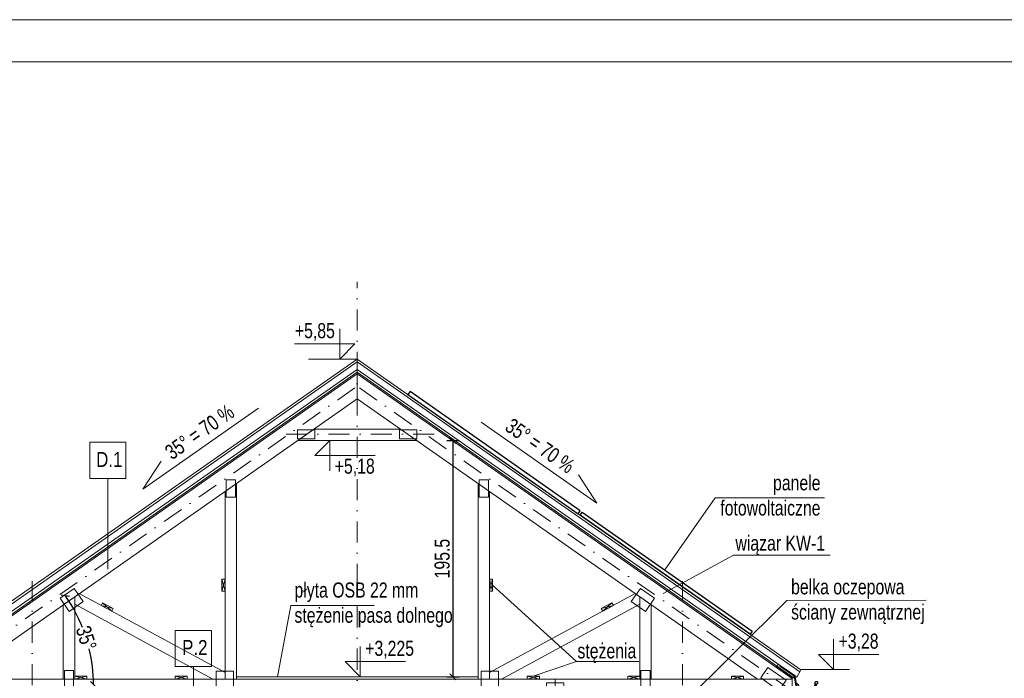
# Model space of a CAD drawing. Header units: inches. Extents: x 53031 to 98566, y -51777 to -15616.
# Tile 44 of 45: x 56049 to 56864, y -16848 to -16302. Entities that reach past the tile are written whole.
import ezdxf
from ezdxf.enums import TextEntityAlignment as Align

# ---------------------------------------------------------------- set-up
doc = ezdxf.new("R2010")
doc.units = ezdxf.units.IN
doc.header["$MEASUREMENT"] = 0
doc.linetypes.add('DASHDOT', pattern=[1, 0.5, -0.25, 0, -0.25])
doc.linetypes.add('DASHED', pattern=[0.75, 0.5, -0.25])
doc.layers.get('0').update_dxf_attribs({"lineweight": 0})
doc.layers.get('Defpoints').update_dxf_attribs({"lineweight": 0})
for name, color, linetype, lineweight in [('A--tabelka rysunku', 7, 'Continuous', 0), ('p-- przekrój-drew', 106, 'Continuous', 20), ('p--fotowoltaika', 2, 'Continuous', 30), ('p--koty wysok.', 141, 'Continuous', 0), ('p--opisy konstrukcji', 64, 'Continuous', 0), ('p--osie konstr', 11, 'DASHDOT', 15), ('p--przekrój-cienki', 2, 'Continuous', 5), ('p--spadki terenu', 141, 'Continuous', 0), ('p--symbole ścian', 61, 'Continuous', 0), ('p--wiązar dachowy', 3, 'Continuous', 0), ('p--wymiary-1-50', 5, 'Continuous', 0)]:
    doc.layers.add(name, color=color, linetype=linetype, lineweight=lineweight)
doc.styles.add('1-50', font='arial.ttf', dxfattribs={"width": 0.75, "height": 12.5})
doc.styles.get("Standard").update_dxf_attribs({"font": 'arial.ttf', "width": 0.75})
doc.styles.add('STYL-1', font='arial.ttf', dxfattribs={"width": 0.75})
doc.linetypes.add('LINIA17', pattern='A,1e-05,[146,RODZLIN.shx,S=0.03819,R=0,X=0,Y=-0.13482],-1.52796', length=1.52797)
doc.dimstyles.new('1-50', dxfattribs={"dimtxt": 12.5, "dimasz": 5, "dimexe": 5, "dimexo": 5, "dimgap": 0.09, "dimtad": 0, "dimdsep": 46, "dimtxsty": '1-50', "dimblk": 'OBLIQUE', "dimcen": 0.09, "dimadec": 0, "dimazin": 0, "dimtfac": 1, "dimtdec": 4, "dimtix": 1, "dimtmove": 2, "dimatfit": 3, "dimldrblk": 'OBLIQUE', "dimfxl": 5, "dimfxlon": 1, "dimtvp": 0.7, "dimtolj": 1, "dimtzin": 0, "dimarcsym": 0})

# ---------------------------------------------------------------- blocks, each defined once
blk = doc.blocks.new('kota wykoń')
for p, q in [((0, 25), (0, 0)), ((0, 0), (-12.5, 12.5)), ((-12.5, 12.5), (37.5, 12.5))]:
    blk.add_line(p, q)
at = {"lineweight": 0}
blk.add_line((-2.5, 0), (2.5, 0), dxfattribs=at)
blk = doc.blocks.new('_OBLIQUE')
at = {"color": 0, "linetype": 'ByBlock', "lineweight": -2}
for p, q in [((-0.5, -0.5), (0.5, 0.5)), ((0, 0), (0, 0))]:
    blk.add_line(p, q, dxfattribs=at)
blk = doc.blocks.new('*D1796')
at = {"layer": 'Defpoints', "color": 0}
for p in [(56328.29, -16610.3), (56107.12, -16827.03), (55968.04, -16852.9), (55981.83, -16852.9), (56688.54, -16852.9)]:
    blk.add_point(p, dxfattribs=at)
at = {"layer": 'p--wymiary-1-50', "color": 0, "lineweight": -2}
for start, end in [(21.65428, 35), (0, 13.34572)]:
    blk.add_arc((55981.83, -16852.9), 127.94, start, end, dxfattribs=at)
at = {"layer": 'p--wymiary-1-50', "color": 0, "lineweight": -2, "xscale": 5, "yscale": 5, "zscale": 5}
for p, rotation in [((56086.63, -16779.52), 125.0000000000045), ((56109.76, -16852.9), 270)]:
    blk.add_blockref('_OBLIQUE', p, dxfattribs=dict(at, rotation=rotation))
at = {"layer": 'p--wymiary-1-50', "color": 0, "insert": (56103.84, -16814.43), "char_height": 12.5, "attachment_point": 5, "rotation": 287.5, "style": '1-50'}
blk.add_mtext('\\A1;35%%d', dxfattribs=at)
blk = doc.blocks.new('wiązar-1a')
at = {"linetype": 'DASHED'}
blk.add_line((169.28, 21.5), (369.32, 21.5), dxfattribs=at)
for p, q in [((-9.75, 0), (-9.75, -6)), ((9.75, 0), (-9.75, 0)), ((-9.75, 0), (9.75, -6)), ((-9.75, -6), (9.75, 0)), ((-9.75, 0), (9.75, 0)), ((9.75, -6), (9.75, 0)), ((528.85, 0), (528.85, -6)), ((548.35, 0), (528.85, 0)), ((528.85, 0), (548.35, -6)), ((528.85, -6), (548.35, 0)), ((528.85, 0), (548.35, 0)), ((548.35, -6), (548.35, 0)), ((-9.75, -6), (9.75, -6)), ((-9.75, -6), (-9.75, -11)), ((9.75, -6), (9.75, -11)), ((528.85, -6), (548.35, -6)), ((528.85, -6), (528.85, -11)), ((548.35, -6), (548.35, -11))]:
    blk.add_line(p, q)
at = {"linetype": 'DASHED', "ltscale": 0.5}
for p, q in [((478.35, 0), (458.85, 0)), ((458.85, 0), (478.35, 0))]:
    blk.add_line(p, q, dxfattribs=at)
for points in [[(-91, 20), (-91, 19.5), (-62.08, 19.5), (269.3, 251.53), (269.3, 272.28)], [(629.6, 20), (629.6, 19.5), (600.68, 19.5), (269.3, 251.53), (269.3, 272.28)], [(233.55, 226.5), (219.98, 217), (318.62, 217), (305.05, 226.5)], [(169.28, 181.49), (159.78, 174.84), (159.79, 19.5), (169.29, 19.5)], [(378.82, 174.84), (369.32, 181.49), (369.31, 19.5), (378.81, 19.5)], [(159.78, 92.17), (159.78, 102.17), (157.28, 102.17), (157.28, 92.17)], [(159.78, 92.17), (159.78, 102.17), (157.28, 92.17), (157.28, 102.17)], [(378.82, 92.17), (378.82, 102.17), (381.32, 102.17), (381.32, 92.17)], [(378.82, 92.17), (378.82, 102.17), (381.32, 92.17), (381.32, 102.17)], [(39.04, 90.3), (35.33, 87.71), (35.33, 81.5), (149.82, 19.5), (159.79, 19.5), (159.79, 24.9)], [(503.27, 81.5), (503.27, 87.71), (499.56, 90.3), (378.81, 24.9), (378.81, 19.5), (388.78, 19.5)], [(35.33, 87.71), (25.83, 81.05), (25.83, 19.5), (35.33, 19.5)], [(65.98, 75.71), (57.18, 80.47), (58.37, 82.67), (67.17, 77.91)], [(65.98, 75.71), (57.18, 80.47), (67.17, 77.91), (58.37, 82.67)], [(472.62, 75.71), (481.42, 80.47), (480.23, 82.67), (471.43, 77.91)], [(472.62, 75.71), (481.42, 80.47), (471.43, 77.91), (480.23, 82.67)], [(512.77, 81.05), (503.27, 87.71), (503.27, 19.5), (512.77, 19.5)], [(433.15, 0), (433.15, 19.5), (-91, 19.5), (-91, 0)], [(-40.53, 19.5), (-50.53, 19.5), (-50.53, 22), (-40.53, 22)], [(-40.53, 19.5), (-50.53, 19.5), (-40.53, 22), (-50.53, 22)], [(45.33, 19.5), (35.33, 19.5), (35.33, 22), (45.33, 22)], [(45.33, 19.5), (35.33, 19.5), (45.33, 22), (35.33, 22)], [(128.49, 19.5), (118.49, 19.5), (118.49, 22), (128.49, 22)], [(128.49, 19.5), (118.49, 19.5), (128.49, 22), (118.49, 22)], [(410.11, 19.5), (420.11, 19.5), (420.11, 22), (410.11, 22)], [(410.11, 19.5), (420.11, 19.5), (410.11, 22), (420.11, 22)], [(629.6, 0), (629.6, 19.5), (433.15, 19.5), (433.15, 0)], [(493.27, 19.5), (503.27, 19.5), (503.27, 22), (493.27, 22)], [(493.27, 19.5), (503.27, 19.5), (493.27, 22), (503.27, 22)], [(579.13, 19.5), (589.13, 19.5), (589.13, 22), (579.13, 22)], [(579.13, 19.5), (589.13, 19.5), (579.13, 22), (589.13, 22)], [(-81, -2.5), (-91, -2.5), (-91, 0), (-81, 0)], [(-81, -2.5), (-91, -2.5), (-81, 0), (-91, 0)], [(-41, -2.5), (-31, -2.5), (-31, 0), (-41, 0)], [(-41, -2.5), (-31, -2.5), (-41, 0), (-31, 0)], [(64.13, -2.5), (74.13, -2.5), (74.13, 0), (64.13, 0)], [(64.13, -2.5), (74.13, -2.5), (64.13, 0), (74.13, 0)], [(264.3, -2.5), (274.3, -2.5), (274.3, 0), (264.3, 0)], [(264.3, -2.5), (274.3, -2.5), (264.3, 0), (274.3, 0)], [(474.47, -2.5), (464.47, -2.5), (464.47, 0), (474.47, 0)], [(474.47, -2.5), (464.47, -2.5), (474.47, 0), (464.47, 0)], [(579.6, -2.5), (569.6, -2.5), (569.6, 0), (579.6, 0)], [(579.6, -2.5), (569.6, -2.5), (579.6, 0), (569.6, 0)], [(629.6, -2.5), (619.6, -2.5), (619.6, 0), (629.6, 0)], [(629.6, -2.5), (619.6, -2.5), (629.6, 0), (619.6, 0)]]:
    blk.add_lwpolyline(points, close=True)
at = {"lineweight": 0}
for points in [[(219.92, 218.3), (234.22, 218.3), (234.22, 225.9), (219.92, 225.9)], [(318.68, 218.3), (304.38, 218.3), (304.38, 225.9), (318.68, 225.9)], [(168.34, 184.52), (168.34, 170.22), (160.74, 170.22), (160.74, 184.52)], [(370.26, 184.52), (370.26, 170.22), (377.86, 170.22), (377.86, 184.52)], [(23.12, 86.4), (34.83, 94.61), (42.4, 83.79), (30.69, 75.59)], [(515.48, 86.4), (503.77, 94.61), (496.2, 83.79), (507.91, 75.59)], [(-81.06, 9.92), (-65.99, 20.48), (-72.01, 29.08), (-87.09, 18.52)], [(34.38, 12.35), (34.38, 26.65), (26.78, 26.65), (26.78, 12.35)], [(166.7, 26.1), (152.4, 26.1), (152.4, 12.9), (166.7, 12.9)], [(371.9, 12.9), (386.2, 12.9), (386.2, 26.1), (371.9, 26.1)], [(511.82, 12.35), (511.82, 26.65), (504.22, 26.65), (504.22, 12.35)], [(624.54, 18.52), (609.46, 29.08), (603.44, 20.48), (618.51, 9.92)], [(440.3, 16.35), (426, 16.35), (426, 3.15), (440.3, 3.15)]]:
    blk.add_lwpolyline(points, close=True, dxfattribs=at)
blk = doc.blocks.new('rynna-45')
for p, q in [((-1.41, -1.32), (-11.79, -11.71)), ((-0.91, -1.82), (-1.41, -1.32)), ((-11.96, -12.39), (-11.96, -20.3)), ((-11.26, -20.3), (-11.26, -12.39)), ((-27.37, -21.82), (-28.05, -21.98))]:
    blk.add_line(p, q)
blk.add_lwpolyline([(-9.87, -13.4), (1.77, -1.77), (0, 0), (-1.32, -1.32), (-0.86, -1.78), (-11.15, -12.06)], close=True)
for points in [[(-25.96, -23.48), (-26.71, -22.03), (-27.29, -19.9, 0.048174), (-27.44, -19.76, 0.04778), (-27.61, -19.64, 0.061445), (-27.88, -19.54, 0.046774), (-28.23, -19.48, 0.062395), (-28.55, -19.51, 0.054375), (-28.9, -19.61, 0.084239), (-29.19, -19.8, 0.085036), (-29.41, -20.08, 0.101297), (-29.51, -20.44, 0.076993), (-29.48, -20.9, 0.05766), (-29.34, -21.29, 0.100713), (-29.16, -21.53, 0.059375), (-28.9, -21.71, 0.062153), (-28.6, -21.82, 0.022296), (-28.27, -21.88, 0.087626), (-27.16, -24.64, 0.087626)], [(-27.36, -20.29, 0.064523), (-27.39, -20.13, 0.095497), (-27.45, -20.03, 0.048174), (-27.57, -19.91, 0.04778), (-27.71, -19.82, 0.061445), (-27.93, -19.73, 0.046774), (-28.24, -19.68, 0.062395), (-28.52, -19.7, 0.054375), (-28.82, -19.79, 0.084239), (-29.06, -19.95, 0.085036), (-29.23, -20.17, 0.101297), (-29.31, -20.46, 0.076993), (-29.29, -20.85, 0.05766), (-29.16, -21.2, 0.100713), (-29.03, -21.37, 0.059375), (-28.8, -21.53, 0.062153), (-28.55, -21.62, 0.022296), (-28.24, -21.68, 0.044622), (-28.08, -21.69, 0.01753), (-27.83, -21.67, 0.028001), (-27.68, -21.65, 0.010456), (-27.62, -21.63, 0.061145), (-27.61, -21.63, 0.070187), (-27.6, -21.62, 0.023834), (-27.57, -21.6, 0.045803), (-27.53, -21.54, 0.11654), (-27.53, -21.51, 0.003679), (-27.52, -21.49, 0.000362), (-27.52, -21.34, 0.000966), (-27.52, -21.25, 0.000732), (-27.52, -21.13)], [(-13.76, -21.76, -0.126579), (-12.97, -18.87, -0.092779), (-12.67, -18.6, -0.008851), (-12.57, -18.54, -0.06923), (-12.5, -18.52, -0.078464), (-12.39, -18.51, -0.069961), (-12.28, -18.54, -0.062579), (-12.19, -18.58, -0.09361), (-12.12, -18.66, -0.080703), (-12.07, -18.77, -0.004766), (-12.06, -18.8), (-12.06, -20.29, -0.072114), (-12.45, -22.47)], [(-12.16, -20.29, 0.010987), (-12.15, -19.9, 0.020209), (-12.16, -19.69, 0.003793), (-12.21, -19.15, 0.012684), (-12.23, -18.99, 0.02716), (-12.26, -18.82, 0.080703), (-12.29, -18.77, 0.09361), (-12.31, -18.75, 0.062579), (-12.35, -18.72, 0.069961), (-12.41, -18.71, 0.078464), (-12.46, -18.71, 0.06923), (-12.47, -18.72, 0.008851), (-12.56, -18.77, 0.092779), (-12.82, -18.99, 0.08666), (-12.98, -19.3)]]:
    blk.add_lwpolyline(points, format="xyb")
for centre, radius, start, end in [((-10.76, -12.39), 1.2, 115, 180), ((-10.76, -12.39), 0.5, 115, 180), ((-19.76, -20.06), 8.5, 193.03158, 358.38358), ((-19.76, -20.06), 7.8, 193.03261, 358.23719), ((-19.76, -20.06), 7.6, 181.76281, 358.23719)]:
    blk.add_arc(centre, radius, start, end)
blk = doc.blocks.new('*D1813')
at = {"layer": 'Defpoints', "color": 0}
for p in [(56356.71, -16650.9), (56356.71, -16846.4), (56407.55, -16846.4)]:
    blk.add_point(p, dxfattribs=at)
at = {"layer": 'p--wymiary-1-50', "color": 0, "lineweight": -2}
for p, q in [((56402.55, -16650.9), (56412.55, -16650.9)), ((56407.55, -16650.9), (56407.55, -16846.4)), ((56402.55, -16846.4), (56412.55, -16846.4))]:
    blk.add_line(p, q, dxfattribs=at)
at = {"layer": 'p--wymiary-1-50', "color": 0, "lineweight": -2, "xscale": 5, "yscale": 5, "zscale": 5}
for p, rotation in [((56407.55, -16650.9), 90), ((56407.55, -16846.4), 270)]:
    blk.add_blockref('_OBLIQUE', p, dxfattribs=dict(at, rotation=rotation))
at = {"layer": 'p--wymiary-1-50', "color": 0, "insert": (56398.62, -16748.65), "char_height": 12.5, "attachment_point": 5, "rotation": 90, "style": '1-50'}
blk.add_mtext('\\A1;195.5', dxfattribs=at)

msp = doc.modelspace()

# ---------------------------------------------------------------- linework, layer by layer
at = {"layer": 'A--tabelka rysunku', "lineweight": 5}
for points in [[(55315.894, -17787.433), (57415.894, -17787.433), (57415.894, -16302.433), (55315.894, -16302.433)], [(55440.894, -17752.433), (57380.894, -17752.433), (57380.894, -16337.433), (55440.894, -16337.433)], [(55440.894, -17752.433), (57380.894, -17752.433), (57380.894, -16337.433), (55440.894, -16337.433)]]:
    msp.add_lwpolyline(points, close=True, dxfattribs=at)
at = {"layer": 'p-- przekrój-drew', "color": 7, "linetype": 'LINIA17', "lineweight": 0, "ltscale": 5}
for q in [(55967.416, -16847.078), (56689.163, -16847.078)]:
    msp.add_line((56328.29, -16594.392), q, dxfattribs=at)
at = {"layer": 'p--fotowoltaika', "linetype": 'Continuous', "ltscale": 35}
for points in [[(56370.301, -16612.822), (56511.196, -16711.477), (56512.916, -16709.019), (56372.022, -16610.364)], [(56653.728, -16811.279), (56512.834, -16712.624), (56514.555, -16710.167), (56655.449, -16808.822)]]:
    msp.add_lwpolyline(points, close=True, dxfattribs=at)
at = {"layer": 'p--koty wysok.'}
for p, q in [((56328.29, -16583.405), (56287.836, -16583.405)), ((56695.382, -16840.446), (56735.836, -16840.446))]:
    msp.add_line(p, q, dxfattribs=at)
at = {"layer": 'p--opisy konstrukcji'}
for points in [[(56715.162, -16698.214), (56624.826, -16698.214), (56582.932, -16758.045)], [(56719.973, -16745.911), (56639.987, -16745.911), (56581.675, -16777.389)], [(56509.851, -16833.817), (56440.306, -16770.727)], [(56342.327, -16787.382), (56273.363, -16787.382), (56262.234, -16846.397)], [(56799.374, -16782.997), (56684.091, -16783.247), (56596.34, -16870.397)], [(56561.454, -16833.817), (56509.851, -16833.817), (56474.098, -16845.897)]]:
    msp.add_lwpolyline(points, dxfattribs=at)
at = {"layer": 'p--osie konstr', "linetype": 'DASHDOT', "ltscale": 35}
for p, q in [((56328.29, -17367.176), (56328.29, -16519.408)), ((55967.026, -16858.949), (56328.29, -16605.989)), ((56689.554, -16858.949), (56328.29, -16605.989)), ((56269.305, -16645.697), (56394.992, -16645.697)), ((56058.99, -17309.696), (56058.99, -16767.227)), ((56597.59, -17309.696), (56597.59, -16767.227))]:
    msp.add_line(p, q, dxfattribs=at)
at = {"layer": 'p--przekrój-cienki', "linetype": 'Continuous', "ltscale": 35}
for p, q in [((56328.29, -16583.405), (55960.84, -16840.696)), ((56328.29, -16583.405), (56328.29, -16595.613)), ((56328.29, -16583.405), (56695.74, -16840.696)), ((56328.29, -16585.846), (55961.843, -16842.435)), ((56328.29, -16591.95), (55964.353, -16846.781)), ((56328.29, -16585.846), (56694.736, -16842.435)), ((56328.29, -16591.95), (56692.226, -16846.781)), ((56695.74, -16840.696), (56692.226, -16846.781))]:
    msp.add_line(p, q, dxfattribs=at)
at = {"layer": 'p--spadki terenu'}
for points in [[(56246.431, -16624.204), (56150.707, -16691.23), (56165.955, -16667.833)], [(56431.002, -16635.732), (56526.725, -16702.759), (56511.477, -16679.361)]]:
    msp.add_lwpolyline(points, dxfattribs=at)
at = {"layer": 'p--symbole ścian', "lineweight": 9}
for p, q in [((56121.713, -16682.271), (56121.713, -16757.271)), ((56192.549, -16838.061), (56192.549, -16921.061))]:
    msp.add_line(p, q, dxfattribs=at)
for points in [[(56106.713, -16682.271), (56136.713, -16682.271), (56136.713, -16652.271), (56106.713, -16652.271)], [(56177.549, -16838.061), (56207.549, -16838.061), (56207.549, -16808.061), (56177.549, -16808.061)]]:
    msp.add_lwpolyline(points, close=True, dxfattribs=at)

# ---------------------------------------------------------------- block references
at = {"linetype": 'Continuous', "lineweight": 5, "xscale": -1, "rotation": 10.00000000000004}
msp.add_blockref('rynna-45', (56677.002, -16836.063), dxfattribs=at)
at = {"layer": 'p--koty wysok.', "xscale": -1}
msp.add_blockref('kota wykoń', (56313.843, -16583.405), dxfattribs=at)
at = {"layer": 'p--koty wysok.', "xscale": -1, "rotation": 180}
msp.add_blockref('kota wykoń', (56305.53, -16650.897), dxfattribs=at)
at = {"layer": 'p--koty wysok.'}
for p in [(56330.79, -16846.397), (56722.779, -16840.446)]:
    msp.add_blockref('kota wykoń', p, dxfattribs=at)
at = {"layer": 'p--wiązar dachowy'}
msp.add_blockref('wiązar-1a', (56058.99, -16867.897), dxfattribs=at)

# ---------------------------------------------------------------- texts
at = {"layer": 'p--koty wysok.', "char_height": 12.5, "width": 155.56197, "style": '1-50'}
for s, insert, attachment_point in [('+5,85', (56309.747, -16553.663), 3), ('+5,18', (56309.627, -16680.639), 7), ('+3,28', (56726.875, -16810.704), 1), ('+3,225', (56334.886, -16816.655), 1)]:
    msp.add_mtext(s, dxfattribs=dict(at, insert=insert, attachment_point=attachment_point))
at = {"layer": 'p--koty wysok.', "char_height": 12.5, "width": 207.41597, "style": '1-50'}
for insert, attachment_point, rotation in [((56167.646, -16657.104), 1, 35), ((56509.786, -16668.632), 3, 325)]:
    msp.add_mtext('35%%d = 70 %', dxfattribs=dict(at, insert=insert, attachment_point=attachment_point, rotation=rotation))
at = {"layer": 'p--opisy konstrukcji', "char_height": 12.5, "width": 130.72428, "style": 'STYL-1'}
for s, insert, attachment_point in [('panele\\Pfotowoltaiczne', (56711.945, -16679.608), 3), ('wiązar KW-1', (56715.692, -16729.54), 3), ('belka oczepowa ściany zewnątrznej', (56687.57, -16765.735), 1), ('płyta OSB 22 mm\\Pstężenie pasa dolnego', (56276.275, -16768.401), 1), ('stężenia', (56510.642, -16818.758), 1)]:
    msp.add_mtext(s, dxfattribs=dict(at, insert=insert, attachment_point=attachment_point))
at = {"layer": 'p--symbole ścian', "lineweight": 9, "width": 0.8}
for s, p in [('D.1', (56122.907, -16660.261)), ('P.2', (56193.744, -16816.051))]:
    msp.add_text(s, height=12.5, dxfattribs=at).set_placement(p, align=Align.TOP_CENTER)

# ---------------------------------------------------------------- dimensions: what is measured, and where the dimension line sits
at = {"layer": 'p--wymiary-1-50'}
dim = msp.add_angular_dim_2l(base=(56107.121, -16827.026), line1=((55981.827, -16852.897), (56328.29, -16610.301)), line2=((55968.04, -16852.897), (56688.54, -16852.897)), dimstyle='1-50', dxfattribs=at)
dim.commit()
dim.dimension.update_dxf_attribs({"geometry": '*D1796', "text_midpoint": (56103.843, -16814.426)})
dim = msp.add_linear_dim(base=(56407.549, -16846.397), p1=(56356.707, -16650.897), p2=(56356.707, -16846.397), angle=90, dimstyle='1-50', override={"dimtxt": 12.5}, dxfattribs=at)
dim.commit()
dim.dimension.update_dxf_attribs({"geometry": '*D1813', "text_midpoint": (56398.615, -16748.647)})

doc.saveas('drawing.dxf')
